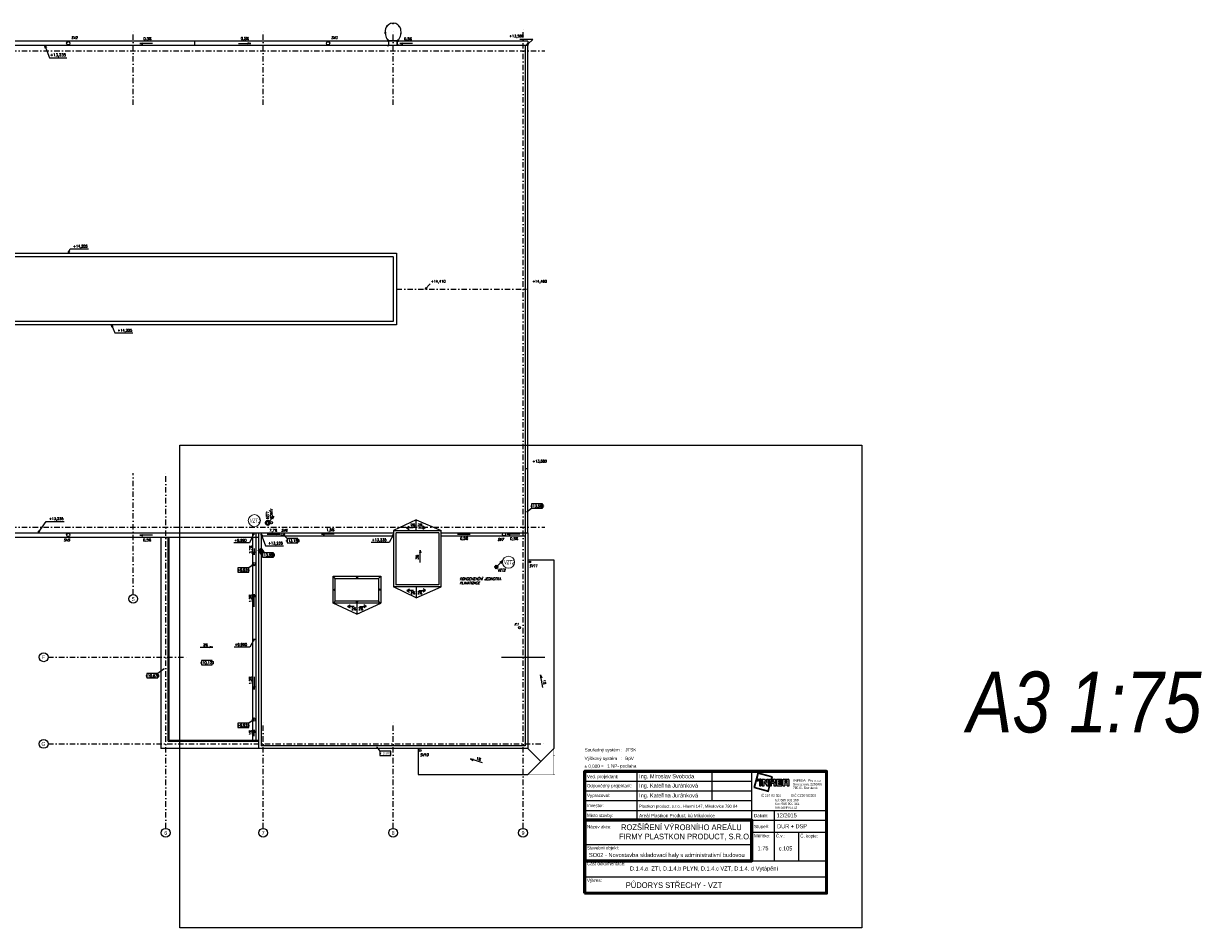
# Model space of a CAD drawing. Header units: millimetres. Extents: x 6435372 to 7248404, y 1559872 to 1886246.
# Tile 190 of 208: x 7194769 to 7248404, y 1587487 to 1629248. Entities that reach past the tile are written whole.
import ezdxf
from ezdxf.enums import TextEntityAlignment as Align

# ---------------------------------------------------------------- set-up
doc = ezdxf.new("R2010")
doc.units = ezdxf.units.MM
for name, pattern in [('DASHDOT', [1, 0.5, -0.25, 0, -0.25]), ('DASHED', [0.75, 0.5, -0.25]), ('DOT', [6.35, 0, -6.35])]:
    doc.linetypes.add(name, pattern=pattern)
for name, color, linetype in [('IN_RAZITKO', 7, 'Continuous'), ('matrice DPS', 122, 'Continuous'), ('VZT_POPIS', 7, 'Continuous')]:
    doc.layers.add(name, color=color, linetype=linetype)
doc.layers.add('plyn_popis', color=7, linetype='Continuous', lineweight=18)
doc.layers.add('VZT', color=130, linetype='Continuous', lineweight=40)
doc.styles.add('ari-rom-uni', font='arial.ttf')
doc.styles.add('ARIAL', font='arial.ttf')
doc.styles.add('INDRA', font='ariali.ttf')
doc.styles.add('ISO', font='isocp.shx')
doc.styles.add('KURZIVA', font='italic__.ttf')
doc.styles.get("Standard").update_dxf_attribs({"font": 'romans.shx'})
doc.dimstyles.new('CADKON', dxfattribs={"dimscale": 100, "dimtxt": 2.2, "dimasz": 2.5, "dimexe": 1.8, "dimexo": 5, "dimgap": 0.6, "dimtad": 1, "dimrnd": 1, "dimtxsty": 'Standard', "dimblk1": 'OBLIQUE', "dimblk2": 'OBLIQUE', "dimsah": 1, "dimcen": 2.5, "dimadec": 1, "dimazin": 2, "dimtfac": 1, "dimtdec": 4, "dimtix": 1, "dimtmove": 2, "dimatfit": 3, "dimldrblk": 'OPEN30', "dimfxl": 5, "dimfxlon": 1, "dimtolj": 1, "dimarcsym": 0})
doc.dimstyles.new('CADKON$7', dxfattribs={"dimscale": 100, "dimtxt": 2.5, "dimasz": 2.5, "dimexe": 1.8, "dimexo": 5, "dimgap": 0.6, "dimtad": 1, "dimrnd": 1, "dimtxsty": 'Standard', "dimblk1": 'OBLIQUE', "dimblk2": 'OBLIQUE', "dimsah": 1, "dimcen": 2.5, "dimadec": 1, "dimazin": 2, "dimtfac": 1, "dimtdec": 4, "dimtix": 1, "dimtmove": 0, "dimatfit": 3, "dimldrblk": 'DOTSMALL', "dimfxl": 5, "dimfxlon": 1, "dimtfill": 1, "dimtolj": 1, "dimarcsym": 0})

# ---------------------------------------------------------------- blocks, each defined once
blk = doc.blocks.new('INREA RAZÍTKO')
at = {"layer": 'IN_RAZITKO'}
blk.add_hatch(color=256, dxfattribs=at).paths.add_polyline_path([(-3.869, 7.655), (-3.904, 7.527), (-3.878, 7.527), (-3.839, 7.673), (-4.74, 7.912), (-4.978, 7.018), (-4.08, 6.768), (-3.993, 7.115), (-4.019, 7.115), (-4.098, 6.799), (-4.947, 7.035), (-4.722, 7.882)])
h = blk.add_hatch(color=256, dxfattribs=at)
h.paths.add_polyline_path([(-4.687, 7.527), (-4.792, 7.527), (-4.792, 7.423), (-4.687, 7.423)])
h.paths.add_polyline_path([(-4.527, 7.526), (-4.642, 7.526), (-4.642, 7.115), (-4.527, 7.115)])
h.paths.add_polyline_path([(-4.317, 7.527), (-4.468, 7.527), (-4.468, 7.115), (-4.349, 7.115), (-4.349, 7.381), (-4.189, 7.115), (-4.07, 7.115), (-4.07, 7.527), (-4.189, 7.527), (-4.189, 7.315)])
h.paths.add_polyline_path([(-3.913, 7.527), (-4.023, 7.527), (-4.023, 7.115)])
h.paths.add_polyline_path([(-3.708, 7.527), (-3.877, 7.527), (-3.987, 7.115), (-3.894, 7.115), (-3.894, 7.277), (-3.757, 7.277), (-3.757, 7.115), (-3.638, 7.115), (-3.638, 7.257, 0.414214), (-3.708, 7.327, 0.414214), (-3.638, 7.397), (-3.638, 7.457, 0.414214)])
h.paths.add_polyline_path([(-3.757, 7.419), (-3.757, 7.362), (-3.894, 7.362), (-3.894, 7.419)], flags=16)
h.paths.add_polyline_path([(-3.253, 7.527), (-3.588, 7.527), (-3.588, 7.115), (-3.253, 7.115), (-3.253, 7.225), (-3.465, 7.225), (-3.465, 7.287), (-3.253, 7.287), (-3.253, 7.366), (-3.465, 7.366), (-3.465, 7.421), (-3.253, 7.421)])
h.paths.add_polyline_path([(-2.877, 7.527), (-3.131, 7.527, 0.414214), (-3.201, 7.457), (-3.201, 7.115), (-3.081, 7.115), (-3.081, 7.293), (-2.931, 7.293), (-2.931, 7.115), (-2.807, 7.115), (-2.807, 7.457, 0.414214)])
h.paths.add_polyline_path([(-2.931, 7.421), (-2.931, 7.362), (-3.081, 7.362), (-3.081, 7.421)], flags=16)
at = {"layer": 'IN_RAZITKO', "color": 7}
for p, q in [((-12.195, 8.005), (-12.195, 5.005)), ((-7.564, 8.005), (-7.564, 6.205)), ((-5.108, 2.651), (-5.108, 8.005)), ((-15.395, 7.405), (-5.108, 7.405)), ((-15.395, 6.805), (-5.108, 6.805)), ((-15.395, 6.205), (-5.108, 6.205)), ((-15.395, 5.605), (-5.108, 5.605)), ((-5.108, 5.605), (-0.505, 5.605)), ((-3.727, 5.605), (-3.727, 2.505)), ((-5.108, 5.005), (-0.505, 5.005)), ((-5.108, 4.255), (-0.505, 4.255)), ((-2.225, 4.258), (-2.225, 2.505)), ((-15.395, 3.505), (-5.108, 3.505))]:
    blk.add_line(p, q, dxfattribs=at)
at = {"layer": 'IN_RAZITKO'}
for p, q in [((-4.468, 7.527), (-4.317, 7.527)), ((-4.468, 7.527), (-4.468, 7.115)), ((-4.349, 7.115), (-4.349, 7.381)), ((-4.349, 7.381), (-4.189, 7.115)), ((-4.317, 7.527), (-4.189, 7.315)), ((-4.189, 7.315), (-4.189, 7.527)), ((-4.189, 7.527), (-4.07, 7.527)), ((-4.07, 7.115), (-4.07, 7.527)), ((-4.023, 7.115), (-4.023, 7.527)), ((-3.913, 7.527), (-4.023, 7.115)), ((-4.023, 7.527), (-3.913, 7.527)), ((-3.877, 7.527), (-3.987, 7.115)), ((-3.878, 7.527), (-3.904, 7.527)), ((-3.894, 7.362), (-3.894, 7.419)), ((-3.757, 7.419), (-3.894, 7.419)), ((-3.757, 7.362), (-3.894, 7.362)), ((-3.894, 7.115), (-3.894, 7.277)), ((-3.894, 7.277), (-3.757, 7.277)), ((-3.877, 7.527), (-3.708, 7.527)), ((-3.757, 7.362), (-3.757, 7.419)), ((-3.757, 7.277), (-3.757, 7.115)), ((-3.638, 7.397), (-3.638, 7.457)), ((-3.638, 7.257), (-3.638, 7.115)), ((-3.588, 7.527), (-3.588, 7.115)), ((-3.588, 7.527), (-3.253, 7.527)), ((-3.253, 7.421), (-3.465, 7.421)), ((-3.465, 7.421), (-3.465, 7.366)), ((-3.253, 7.366), (-3.465, 7.366)), ((-3.253, 7.287), (-3.465, 7.287)), ((-3.465, 7.287), (-3.465, 7.225)), ((-3.465, 7.225), (-3.253, 7.225)), ((-3.253, 7.527), (-3.253, 7.421)), ((-3.253, 7.421), (-3.253, 7.527)), ((-3.253, 7.366), (-3.253, 7.287)), ((-3.253, 7.225), (-3.253, 7.115)), ((-3.201, 7.115), (-3.201, 7.457)), ((-3.131, 7.527), (-2.877, 7.527)), ((-2.931, 7.421), (-3.081, 7.421)), ((-3.081, 7.421), (-3.081, 7.362)), ((-3.081, 7.362), (-2.931, 7.362)), ((-2.931, 7.293), (-3.081, 7.293)), ((-3.081, 7.293), (-3.081, 7.115)), ((-2.931, 7.362), (-2.931, 7.421)), ((-2.931, 7.115), (-2.931, 7.293)), ((-2.807, 7.115), (-2.807, 7.457)), ((-4.468, 7.115), (-4.349, 7.115)), ((-4.189, 7.115), (-4.07, 7.115)), ((-3.993, 7.115), (-4.019, 7.115)), ((-3.987, 7.115), (-3.894, 7.115)), ((-3.757, 7.115), (-3.638, 7.115)), ((-3.588, 7.115), (-3.253, 7.115)), ((-3.201, 7.115), (-3.081, 7.115)), ((-2.931, 7.115), (-2.807, 7.115)), ((-5.108, 2.505), (-0.505, 2.505))]:
    blk.add_line(p, q, dxfattribs=at)
at = {"layer": 'IN_RAZITKO', "lineweight": 50}
for points in [[(-15.4, 0.5), (-0.5, 0.5), (-0.5, 8.01), (-15.4, 8.01)], [(-15.395, 0.505), (-0.505, 0.505), (-0.505, 8.005), (-15.395, 8.005)]]:
    blk.add_lwpolyline(points, close=True, dxfattribs=at)
at = {"layer": 'IN_RAZITKO'}
for points in [[(-3.878, 7.527), (-3.839, 7.673), (-4.74, 7.912), (-4.978, 7.018), (-4.08, 6.768), (-3.993, 7.115)], [(-3.904, 7.527), (-3.869, 7.655), (-4.722, 7.882), (-4.947, 7.035), (-4.098, 6.799), (-4.019, 7.115)]]:
    blk.add_lwpolyline(points, dxfattribs=at)
for points in [[(-4.792, 7.423), (-4.687, 7.423), (-4.687, 7.527), (-4.792, 7.527)], [(-4.642, 7.115), (-4.527, 7.115), (-4.527, 7.526), (-4.642, 7.526)]]:
    blk.add_lwpolyline(points, close=True, dxfattribs=at)
at = {"layer": 'IN_RAZITKO', "lineweight": 60}
blk.add_lwpolyline([(-15.395, 2.505), (-5.108, 2.505), (-5.108, 5.005), (-15.395, 5.005)], close=True, dxfattribs=at)
at = {"layer": 'IN_RAZITKO', "const_width": 0.075}
blk.add_lwpolyline([(-15.395, 0.505), (-0.505, 0.505), (-0.505, 1.505), (-15.395, 1.505)], close=True, dxfattribs=at)
at = {"layer": 'IN_RAZITKO'}
for centre, start, end in [((-3.708, 7.457), 0, 90), ((-3.708, 7.397), 270, 360), ((-3.708, 7.257), 360, 90), ((-3.131, 7.457), 90, 180), ((-2.877, 7.457), 0, 90)]:
    blk.add_arc(centre, 0.07, start, end, dxfattribs=at)
at = {"layer": 'IN_RAZITKO', "style": 'ARIAL'}
for s, p in [('Souřadný systém :', (-15.4, 9.432)), ('Výškový systém   :', (-15.4, 8.901)), ('± 0,000 =', (-15.4, 8.423))]:
    blk.add_text(s, height=0.2, dxfattribs=at).set_placement(p, align=Align.TOP_LEFT)
at = {"layer": 'IN_RAZITKO', "color": 3, "style": 'ARIAL'}
for s, p in [('JTSK', (-12.9, 9.432)), ('BpV', (-12.9, 8.901))]:
    blk.add_text(s, height=0.2, dxfattribs=at).set_placement(p, align=Align.TOP_LEFT)
at = {"layer": 'IN_RAZITKO', "color": 7, "style": 'ari-rom-uni', "width": 0.9}
for s, p in [('Ved. projektant:', (-15.255, 7.584)), ('Odpovědný projektant:', (-15.255, 7.022)), ('Vypracoval:', (-15.255, 6.422)), ('Investor:', (-15.255, 5.801)), ('Místo stavby:', (-15.255, 5.193)), ('Datum:', (-4.968, 5.182)), ('Název akce:', (-15.255, 4.497)), ('Stupeň:', (-4.968, 4.509)), ('Měřítko:', (-4.968, 3.94)), ('Č.v.:', (-3.627, 3.94)), ('Č. kopie:', (-2.125, 3.927)), ('Stavební objekt:', (-15.255, 3.197)), ('Část dokumentace:', (-15.255, 2.225)), ('Výkres:', (-15.255, 1.196))]:
    blk.add_text(s, height=0.2, dxfattribs=at).set_placement(p)
at = {"layer": 'IN_RAZITKO', "style": 'ari-rom-uni'}
for s, p in [('Smetanova 2263/66', (-2.575, 7.103)), ('                 Pro s.r.o.', (-2.575, 7.329)), ('IČ 267 83 355           DIČ CZ26783355', (-4.556, 6.404)), ('785 01 Šternberk', (-2.575, 6.877)), ('tel: 585 001 160', (-3.657, 6.122)), ('fax: 585 001 161', (-3.657, 5.896)), ('inrea@inrea.cz', (-3.657, 5.67))]:
    blk.add_text(s, height=0.1425, dxfattribs=at).set_placement(p, align=Align.BOTTOM_LEFT)
at = {"layer": 'IN_RAZITKO', "style": 'ari-rom-uni', "width": 1.3}
blk.add_text('INREA', height=0.1425, dxfattribs=at).set_placement((-2.575, 7.331), align=Align.BOTTOM_LEFT)
at = {"layer": 'IN_RAZITKO', "color": 3, "style": 'ARIAL'}
blk.add_attdef('NULA', (-14.012, 8.227), '', height=0.2, dxfattribs=at)
at = {"layer": 'IN_RAZITKO', "style": 'ari-rom-uni', "width": 0.9, "flags": 12}
for tag, p, height in [('VEDOUCÍ-PROJEKTANT', (-12.053, 7.553), 0.25), ('ODPOVĚDNÝ-PROJEKTANT', (-12.053, 6.964), 0.25), ('VYPRACOVAL', (-12.053, 6.363), 0.25), ('INVESTOR', (-12.053, 5.774), 0.2), ('MÍSTO', (-12.053, 5.149), 0.25), ('DATUM', (-3.585, 5.185), 0.25), ('STUPEŇ', (-3.556, 4.468), 0.25)]:
    blk.add_attdef(tag, p, '', height=height, dxfattribs=at)
at = {"layer": 'IN_RAZITKO', "style": 'ari-rom-uni', "flags": 12}
for tag, height, width, p in [('NÁZEV-1', 0.35, 0.95, (-10.252, 4.438)), ('NÁZEV-2', 0.35, 0.95, (-10.252, 3.876)), ('MĚŘ', 0.25, 0.9, (-4.422, 3.031)), ('ČV', 0.25, 0.9, (-3.034, 3.031)), ('VÝKRES', 0.35, 0.95, (-10.299, 0.801))]:
    blk.add_attdef(tag, text='', height=height, dxfattribs=dict(at, width=width)).set_placement(p, align=Align.CENTER)
at = {"layer": 'IN_RAZITKO', "style": 'ari-rom-uni'}
for tag, p in [('OBJEKT', (-11.248, 2.85)), ('DOKUMENTACE', (-11.26, 1.842))]:
    blk.add_attdef(tag, p, '', height=0.25, dxfattribs=at)
blk = doc.blocks.new('_Oblique')
at = {"color": 0, "lineweight": -2}
blk.add_line((-0.5, -0.5), (0.5, 0.5), dxfattribs=at)
blk = doc.blocks.new('*U1044')
at = {"color": 0, "linetype": 'ByBlock', "lineweight": -2}
blk.add_lwpolyline([(-5, -2), (5, -2), (5, 2), (-5, 2), (-5, -2)], dxfattribs=at)
blk = doc.blocks.new('_Open30')
at = {"color": 0, "lineweight": -2}
for p, q in [((-1, 0.27), (0, 0)), ((0, 0), (-1, -0.27)), ((0, 0), (-1, 0))]:
    blk.add_line(p, q, dxfattribs=at)
blk = doc.blocks.new('*U1047')
at = {"color": 0, "linetype": 'ByBlock', "lineweight": -2}
blk.add_lwpolyline([(-5, -2), (5, -2), (5, 2), (-5, 2), (-5, -2)], dxfattribs=at)
blk = doc.blocks.new('*U1048')
at = {"color": 0, "linetype": 'ByBlock', "lineweight": -2}
blk.add_lwpolyline([(-5, -2), (5, -2), (5, 2), (-5, 2), (-5, -2)], dxfattribs=at)

msp = doc.modelspace()

# ---------------------------------------------------------------- linework, layer by layer
at = {"ltscale": 400}
msp.add_lwpolyline([(7201994.2, 1609762), (7233494.2, 1609762), (7233494.2, 1587487), (7201994.2, 1587487)], close=True, dxfattribs=at)
at = {"layer": 'matrice DPS', "linetype": 'DASHDOT', "ltscale": 500}
for p, q in [((7199847.8, 1625476), (7199847.8, 1628976)), ((7205847.8, 1625476), (7205847.8, 1628976)), ((7211847.8, 1625476), (7211847.8, 1628976)), ((7217847.8, 1592076.8), (7217847.8, 1628976)), ((7164698.2, 1627976), (7218847.8, 1627976)), ((7212007.8, 1616976), (7218067.8, 1616976)), ((7199847.8, 1602876), (7199847.8, 1608476)), ((7201347.8, 1592076.8), (7201347.8, 1608476)), ((7164698.2, 1605976), (7218847.8, 1605976)), ((7195917.6, 1599976), (7202347.8, 1599976)), ((7205847.8, 1592076.8), (7205847.8, 1596976)), ((7211847.8, 1592076.8), (7211847.8, 1596976)), ((7195917.6, 1595976), (7218847.8, 1595976))]:
    msp.add_line(p, q, dxfattribs=at)
at = {"layer": 'matrice DPS'}
for p, q in [((7218067.8, 1628426), (7175627.8, 1628426)), ((7202690.3, 1628226), (7202690.3, 1628426)), ((7218067.8, 1628426), (7218067.8, 1628226)), ((7218067.8, 1628226), (7175627.8, 1628226)), ((7200157.1, 1628316.4), (7200294.6, 1628346.9)), ((7200739.2, 1628316.4), (7200157.1, 1628316.4)), ((7200157.1, 1628316.4), (7200294.6, 1628285.9)), ((7204701.4, 1628316.7), (7205283.5, 1628316.7)), ((7205283.5, 1628316.7), (7205146, 1628347.2)), ((7205283.5, 1628316.7), (7205146, 1628286.1)), ((7212157.1, 1628316.4), (7212294.6, 1628346.9)), ((7212739.2, 1628316.4), (7212157.1, 1628316.4)), ((7212157.1, 1628316.4), (7212294.6, 1628285.9)), ((7217967.8, 1605726), (7217967.8, 1628226)), ((7218067.8, 1605726), (7218067.8, 1628226)), ((7218067.8, 1608670.5), (7217967.8, 1608670.5)), ((7212917.8, 1606326), (7211867.8, 1605826)), ((7212471.1, 1605948.1), (7212584.2, 1606021.1)), ((7212779, 1605948.1), (7212471.1, 1605948.1)), ((7212471.1, 1605948.1), (7212584.2, 1605875.2)), ((7212917.8, 1605826), (7212917.8, 1606326)), ((7212917.8, 1606326), (7214067.8, 1605826)), ((7213027.7, 1605948.1), (7213335.6, 1605948.1)), ((7213335.6, 1605948.1), (7213222.5, 1606021.1)), ((7213335.6, 1605948.1), (7213222.5, 1605875.2)), ((7175627.8, 1605726), (7201127.8, 1605726)), ((7175627.8, 1605526), (7205632.8, 1605526)), ((7200157.1, 1605616.4), (7200294.6, 1605646.9)), ((7200739.2, 1605616.4), (7200157.1, 1605616.4)), ((7200157.1, 1605616.4), (7200294.6, 1605585.9)), ((7201127.8, 1605726), (7205632.8, 1605726)), ((7201127.8, 1605526), (7201127.8, 1595770.5)), ((7201457.8, 1596100.5), (7201457.8, 1605526)), ((7201507.8, 1596150.5), (7201507.8, 1605526)), ((7205357.9, 1605726), (7205357.9, 1596100.5)), ((7205507.9, 1605726), (7205507.9, 1596100.5)), ((7205632.8, 1605726), (7205632.8, 1595770.5)), ((7205632.8, 1605726), (7211867.8, 1605726)), ((7205752.8, 1605726), (7205752.8, 1595890.5)), ((7205752.8, 1605576), (7211867.8, 1605576)), ((7206038.7, 1605651.3), (7206611.1, 1605651.3)), ((7206611.1, 1605651.3), (7206473.6, 1605681.9)), ((7206611.1, 1605651.3), (7206473.6, 1605620.8)), ((7208540.2, 1605651.3), (7208677.7, 1605681.9)), ((7209122.3, 1605651.3), (7208540.2, 1605651.3)), ((7208540.2, 1605651.3), (7208677.7, 1605620.8)), ((7211867.8, 1605826), (7211867.8, 1603226)), ((7211867.8, 1605826), (7214067.8, 1605826)), ((7214067.8, 1603226), (7214067.8, 1605826)), ((7214067.8, 1605726), (7218067.8, 1605726)), ((7214067.8, 1605576), (7217947.8, 1605576)), ((7214823.4, 1605651.3), (7215405.5, 1605651.3)), ((7215405.5, 1605651.3), (7215268, 1605681.9)), ((7215405.5, 1605651.3), (7215268, 1605620.8)), ((7217110.8, 1605657.1), (7217248.2, 1605687.6)), ((7217692.8, 1605657.1), (7217110.8, 1605657.1)), ((7217110.8, 1605657.1), (7217248.2, 1605626.6)), ((7217947.8, 1605726), (7217947.8, 1595890.5)), ((7218067.8, 1605726), (7218067.8, 1595770.5)), ((7205429.9, 1604711.9), (7205399.3, 1604849.4)), ((7205429.9, 1605002.9), (7205429.9, 1604711.9)), ((7205429.9, 1604711.9), (7205460.4, 1604849.4)), ((7213096.3, 1604927.7), (7213065.7, 1604790.2)), ((7213096.3, 1604345.6), (7213096.3, 1604927.7)), ((7213096.3, 1604927.7), (7213126.8, 1604790.2)), ((7218067.8, 1604476), (7219267.8, 1604476)), ((7219267.8, 1604476), (7219267.8, 1595770.5)), ((7209177.8, 1603616.1), (7209077.8, 1603716.1)), ((7210177.8, 1603685.9), (7210141.4, 1603629.4)), ((7210177.8, 1603632), (7210177.8, 1603685.9)), ((7210177.8, 1603685.9), (7210214.3, 1603629.4)), ((7211177.8, 1603616.1), (7211277.8, 1603716.1)), ((7214067.8, 1603226), (7211867.8, 1603226)), ((7212917.8, 1602726), (7211867.8, 1603226)), ((7212917.8, 1603226), (7212917.8, 1602726)), ((7212917.8, 1602726), (7214067.8, 1603226)), ((7205429.9, 1602887.9), (7205399.3, 1602750.4)), ((7205429.9, 1602305.8), (7205429.9, 1602887.9)), ((7205429.9, 1602887.9), (7205460.4, 1602750.4)), ((7209103.4, 1603091.1), (7209159.9, 1603127.5)), ((7209157.3, 1603091.1), (7209103.4, 1603091.1)), ((7209103.4, 1603091.1), (7209159.9, 1603054.6)), ((7211252.3, 1603091.1), (7211195.8, 1603127.5)), ((7211252.3, 1603091.1), (7211195.8, 1603054.6)), ((7211198.4, 1603091.1), (7211252.3, 1603091.1)), ((7212485.6, 1603055.3), (7212598.7, 1603128.2)), ((7212793.5, 1603055.3), (7212485.6, 1603055.3)), ((7212485.6, 1603055.3), (7212598.7, 1602982.3)), ((7213042.2, 1603055.3), (7213350.1, 1603055.3)), ((7213350.1, 1603055.3), (7213237, 1603128.2)), ((7213350.1, 1603055.3), (7213237, 1602982.3)), ((7209177.8, 1602566.1), (7209077.8, 1602466.1)), ((7210177.8, 1601966.1), (7209077.8, 1602466.1)), ((7209745.6, 1602325), (7209858.7, 1602398)), ((7210053.5, 1602325), (7209745.6, 1602325)), ((7209745.6, 1602325), (7209858.7, 1602252)), ((7210177.8, 1602496.2), (7210141.4, 1602552.8)), ((7210177.8, 1602496.2), (7210214.3, 1602552.8)), ((7210177.8, 1602550.1), (7210177.8, 1602496.2)), ((7210177.8, 1602466.1), (7210177.8, 1601966.1)), ((7210177.8, 1601966.1), (7211277.8, 1602466.1)), ((7210302.2, 1602325), (7210610.1, 1602325)), ((7210610.1, 1602325), (7210497, 1602398)), ((7210610.1, 1602325), (7210497, 1602252)), ((7211177.8, 1602566.1), (7211277.8, 1602466.1)), ((7203517.2, 1600440.5), (7203379.8, 1600471)), ((7205357.9, 1600813.3), (7205507.9, 1600813.3)), ((7202935.1, 1600440.5), (7203517.2, 1600440.5)), ((7203517.2, 1600440.5), (7203379.8, 1600409.9)), ((7216847.8, 1599976), (7218847.8, 1599976)), ((7205429.9, 1599067.7), (7205429.9, 1598485.7)), ((7218657.7, 1599160.1), (7218650.4, 1599019.5)), ((7218754.6, 1598586.2), (7218657.7, 1599160.1)), ((7218657.7, 1599160.1), (7218710.6, 1599029.7)), ((7205429.9, 1598485.7), (7205399.3, 1598623.1)), ((7205429.9, 1598485.7), (7205460.4, 1598623.1)), ((7205429.9, 1596623.7), (7205399.3, 1596486.2)), ((7205429.9, 1596332.6), (7205429.9, 1596623.7)), ((7205429.9, 1596623.7), (7205460.4, 1596486.2)), ((7218067.8, 1595770.5), (7201127.8, 1595770.5)), ((7201457.8, 1596100.5), (7205632.8, 1596100.5)), ((7201507.8, 1596150.5), (7205632.8, 1596150.5)), ((7217947.8, 1595890.5), (7205752.8, 1595890.5)), ((7212997.8, 1595770.5), (7212997.8, 1594570.5)), ((7218667.8, 1595170.5), (7218067.8, 1595770.5)), ((7218067.8, 1594570.5), (7219267.8, 1595770.5)), ((7215981.5, 1595102), (7215426.9, 1595278.7)), ((7215426.9, 1595278.7), (7215548.6, 1595207.9)), ((7215426.9, 1595278.7), (7215567.1, 1595266)), ((7212997.8, 1594570.5), (7218067.8, 1594570.5))]:
    msp.add_line(p, q, dxfattribs=at)
at = {"layer": 'matrice DPS', "linetype": 'DASHED'}
for p, q in [((7211967.8, 1605726), (7211967.8, 1603326)), ((7213967.8, 1605726), (7211967.8, 1605726)), ((7213967.8, 1603326), (7213967.8, 1605726)), ((7213967.8, 1603326), (7211967.8, 1603326))]:
    msp.add_line(p, q, dxfattribs=at)
at = {"layer": 'matrice DPS', "linetype": 'DOT'}
for p in [(7219267.8, 1595770.5), (7218067.8, 1594570.5)]:
    msp.add_line(p, (7219267.8, 1594570.5), dxfattribs=at)
at = {"layer": 'matrice DPS'}
for points in [[(7211594.4, 1629114.9), (7211563.1, 1629077.6), (7211547.8, 1629090.4), (7211579.1, 1629127.8)], [(7211873.5, 1629227.7), (7211824.8, 1629227.7), (7211824.8, 1629247.7), (7211873.5, 1629247.7)], [(7212103.9, 1629114.9), (7212135.2, 1629077.6), (7212150.5, 1629090.4), (7212119.2, 1629127.8)], [(7211500.9, 1628829.7), (7211503.6, 1628781.1), (7211483.7, 1628779.9), (7211480.9, 1628828.6)], [(7211650.1, 1628421.5), (7211650.1, 1628471.5), (7211600.1, 1628471.5), (7211600.1, 1628421.5)], [(7212045.6, 1628423.2), (7211650.1, 1628423.2), (7211650.1, 1628455.2), (7212045.6, 1628455.2)], [(7212095.6, 1628421.5), (7212095.6, 1628471.5), (7212045.6, 1628471.5), (7212045.6, 1628421.5)], [(7212197.4, 1628829.7), (7212194.7, 1628781.1), (7212214.6, 1628779.9), (7212217.4, 1628828.6)], [(7181687.8, 1618636), (7212007.8, 1618636), (7212007.8, 1615316), (7181687.8, 1615316)], [(7209077.8, 1603716.1), (7211277.8, 1603716.1), (7211277.8, 1602466.1), (7209077.8, 1602466.1)], [(7209177.8, 1603616.1), (7211177.8, 1603616.1), (7211177.8, 1602566.1), (7209177.8, 1602566.1)]]:
    msp.add_lwpolyline(points, close=True, dxfattribs=at)
for points in [[(7211577.5, 1628226), (7211656.1, 1628226), (7211656.1, 1628467)], [(7211577.5, 1628232), (7211650.1, 1628232), (7211650.1, 1628467)], [(7211600.1, 1628471.5), (7211650.1, 1628421.5)], [(7211600.1, 1628421.5), (7211650.1, 1628471.5)], [(7212095.6, 1628439.2), (7211600.1, 1628439.2)], [(7211656.1, 1628467), (7211650.1, 1628467)], [(7212118.2, 1628226), (7212039.6, 1628226), (7212039.6, 1628467)], [(7212039.6, 1628467), (7212045.6, 1628467)], [(7212045.6, 1628471.5), (7212095.6, 1628421.5)], [(7212045.6, 1628421.5), (7212095.6, 1628471.5)], [(7212118.2, 1628232), (7212045.6, 1628232), (7212045.6, 1628467)], [(7218086.7, 1628295.1), (7218301.6, 1628500), (7217694.3, 1628500)], [(7211577.5, 1628232), (7211577.5, 1628226)], [(7211611.7, 1628250.9), (7211611.7, 1628201.8)], [(7212084, 1628250.9), (7212084, 1628201.8)], [(7212118.2, 1628226), (7212118.2, 1628232)]]:
    msp.add_lwpolyline(points, dxfattribs=at)
at = {"layer": 'matrice DPS', "linetype": 'DASHED'}
msp.add_lwpolyline([(7181847.8, 1618476), (7211847.8, 1618476), (7211847.8, 1615476), (7181847.8, 1615476)], close=True, dxfattribs=at)
at = {"layer": 'matrice DPS'}
for centre, radius in [((7196847.2, 1628326), 75), ((7208847.2, 1628326), 75), ((7211625.1, 1628446.5), 25), ((7212070.6, 1628446.5), 25), ((7206061.4, 1606184.5), 90), ((7206225.4, 1606186.9), 55), ((7196847.2, 1605626), 75), ((7206752.8, 1605651), 75), ((7216967.8, 1605651), 75), ((7205432.8, 1604276), 75), ((7218167.8, 1604376), 40), ((7216611.5, 1604139.2), 50), ((7199847.8, 1602672.1), 203.9), ((7217686.5, 1601343.9), 50), ((7195713.7, 1599976), 203.9), ((7205432.8, 1597100.5), 75), ((7195713.7, 1595976), 203.9), ((7213097.8, 1595670.5), 40), ((7201347.8, 1591872.9), 203.9), ((7205847.8, 1591872.9), 203.9), ((7211847.8, 1591872.9), 203.9), ((7217847.8, 1591872.9), 203.9)]:
    msp.add_circle(centre, radius, dxfattribs=at)
for centre, radius, start, end in [((7212100.2, 1628835.8), 618.7, 166.27366, 216.06947), ((7211849.1, 1628884.1), 363.6, 15.71003, 164.28997), ((7211598.1, 1628835.8), 618.7, 323.93053, 13.72634)]:
    msp.add_arc(centre, radius, start, end, dxfattribs=at)
at = {"layer": 'VZT', "lineweight": 18, "ltscale": 400}
for centre in [(7205440.6, 1606282.9), (7217176.3, 1604363)]:
    msp.add_circle(centre, 277.9, dxfattribs=at)
at = {"layer": 'VZT', "ltscale": 400}
for centre, radius in [((7206061.4, 1606184.5), 90), ((7216611.5, 1604139.2), 50)]:
    msp.add_circle(centre, radius, dxfattribs=at)
at = {"layer": 'VZT_POPIS', "ltscale": 400}
for p, q in [((7206061.4, 1606184.5), (7206347.4, 1606470.5)), ((7206347.4, 1606470.5), (7206221.1, 1606394.5)), ((7206347.4, 1606470.5), (7206271.3, 1606344.3)), ((7216611.5, 1604139.2), (7216897.5, 1604425.2)), ((7216897.5, 1604425.2), (7216771.3, 1604349.1)), ((7216897.5, 1604425.2), (7216821.5, 1604298.9))]:
    msp.add_line(p, q, dxfattribs=at)

# ---------------------------------------------------------------- block references
ref = msp.add_blockref('INREA RAZÍTKO', (7232242.3, 1588704.4), dxfattribs=dict(xscale=750, yscale=750, zscale=750))
ref.add_attrib('VEDOUCÍ-PROJEKTANT', 'Ing. Miroslav Svoboda', (7223206.4, 1594388.3), dxfattribs={"layer": 'IN_RAZITKO', "height": 187.5, "style": 'ari-rom-uni', "width": 0.9})
ref.add_attrib('ODPOVĚDNÝ-PROJEKTANT', 'Ing. Kateřina Juránková', (7223206.4, 1593959.5), dxfattribs={"layer": 'IN_RAZITKO', "height": 187.5, "style": 'ari-rom-uni', "width": 0.9})
ref.add_attrib('VYPRACOVAL', 'Ing. Kateřina Juránková', (7223206.4, 1593504.2), dxfattribs={"layer": 'IN_RAZITKO', "height": 187.5, "style": 'ari-rom-uni', "width": 0.9})
ref.add_attrib('INVESTOR', 'Plastkon product, s.r.o., Hlavní 147, Mikulovice 790 84', (7223206.4, 1593030.6), dxfattribs={"layer": 'IN_RAZITKO', "height": 135, "style": 'ari-rom-uni', "width": 0.8})
ref.add_attrib('MÍSTO', 'Areál Plastkon Product, kú Mikulovice', (7223206.4, 1592590.6), dxfattribs={"layer": 'IN_RAZITKO', "height": 150, "style": 'ari-rom-uni'})
ref.add_attrib('NÁZEV-1', 'ROZŠÍŘENÍ VÝROBNÍHO AREÁLU ', dxfattribs={"layer": 'IN_RAZITKO', "height": 262.5, "style": 'ari-rom-uni', "width": 0.95}).set_placement((7225207.1, 1591995), align=Align.CENTER)
ref.add_attrib('NÁZEV-2', 'FIRMY PLASTKON PRODUCT, S.R.O.', dxfattribs={"layer": 'IN_RAZITKO', "height": 262.5, "style": 'ari-rom-uni', "width": 0.95}).set_placement((7225332.3, 1591568.5), align=Align.CENTER)
ref.add_attrib('VÝKRES', '                                   PŮDORYS STŘECHY - VZT', dxfattribs={"layer": 'IN_RAZITKO', "height": 262.5, "style": 'ari-rom-uni', "width": 0.95}).set_placement((7223123.7, 1589324.2), align=Align.CENTER)
ref.add_attrib('DATUM', '12/2015', (7229557.4, 1592585.3), dxfattribs={"layer": 'IN_RAZITKO', "height": 187.5, "style": 'ari-rom-uni', "width": 0.9})
ref.add_attrib('DOKUMENTACE', 'D.1.4.a  ZTI, D.1.4.b PLYN, D.1.4.c VZT, D.1.4. d Vytápění', (7222784.3, 1590130), dxfattribs={"layer": 'IN_RAZITKO', "height": 187.5, "style": 'ari-rom-uni'})
ref.add_attrib('MĚŘ', '1:75', dxfattribs={"layer": 'IN_RAZITKO', "height": 187.5, "style": 'ari-rom-uni', "width": 0.9}).set_placement((7228929.5, 1591064), align=Align.CENTER)
ref.add_attrib('ČV', 'c.105', dxfattribs={"layer": 'IN_RAZITKO', "height": 187.5, "style": 'ari-rom-uni', "width": 0.9}).set_placement((7229970.7, 1591055.1), align=Align.CENTER)
ref.add_attrib('STUPEŇ', 'DUR + DSP', (7229579.2, 1592079.5), dxfattribs={"layer": 'IN_RAZITKO', "height": 187.5, "style": 'ari-rom-uni', "width": 0.9})
ref.add_attrib('OBJEKT', 'SO02 - Novostavba skladovací haly s administrativní budovou', (7220890.1, 1590753.5), dxfattribs={"layer": 'IN_RAZITKO', "height": 187.5, "style": 'ari-rom-uni'})
ref.add_attrib('NULA', '1 NP- podlaha', (7221737, 1594881.9), dxfattribs={"layer": 'IN_RAZITKO', "color": 3, "height": 150, "style": 'ARIAL'})
at = {"layer": 'matrice DPS', "xscale": 100, "yscale": 100, "zscale": 100, "rotation": 223.6359817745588}
msp.add_blockref('_Open30', (7218014.3, 1628226), dxfattribs=at)
at = {"layer": 'matrice DPS'}
ref = msp.add_blockref('*U1048', (7218496, 1606960.2), dxfattribs=dict(at, xscale=50, yscale=50, zscale=50))
ref.add_attrib('Výška', '+13,580', dxfattribs={"layer": '0', "color": 0, "linetype": 'ByBlock', "lineweight": -2, "height": 110}).set_placement((7218496, 1606960.2), align=Align.MIDDLE_CENTER)
ref = msp.add_blockref('*U1048', (7207203.1, 1605352.6), dxfattribs=dict(at, xscale=50, yscale=50, zscale=50))
ref.add_attrib('Výška', '+13,158', dxfattribs={"layer": '0', "color": 0, "linetype": 'ByBlock', "lineweight": -2, "height": 110}).set_placement((7207203.1, 1605352.6), align=Align.MIDDLE_CENTER)
ref = msp.add_blockref('*U1047', (7206072.1, 1604696.5), dxfattribs=dict(at, xscale=50, yscale=50, zscale=50))
ref.add_attrib('Výška', '+13,580', dxfattribs={"layer": '0', "color": 0, "linetype": 'ByBlock', "lineweight": -2, "height": 110}).set_placement((7206072.1, 1604696.5), align=Align.MIDDLE_CENTER)
ref = msp.add_blockref('*U1048', (7204935.6, 1604006.4), dxfattribs=dict(at, xscale=50, yscale=50, zscale=50))
ref.add_attrib('Výška', '+9,935', dxfattribs={"layer": '0', "color": 0, "linetype": 'ByBlock', "lineweight": -2, "height": 110}).set_placement((7204935.6, 1604006.4), align=Align.MIDDLE_CENTER)
ref = msp.add_blockref('*U1048', (7203249.8, 1599727.2), dxfattribs=dict(at, xscale=50, yscale=50, zscale=50))
ref.add_attrib('Výška', '+10,170', dxfattribs={"layer": '0', "color": 0, "linetype": 'ByBlock', "lineweight": -2, "height": 110}).set_placement((7203249.8, 1599727.2), align=Align.MIDDLE_CENTER)
ref = msp.add_blockref('*U1048', (7200727.2, 1599119), dxfattribs=dict(at, xscale=50, yscale=50, zscale=50))
ref.add_attrib('Výška', '+10,670', dxfattribs={"layer": '0', "color": 0, "linetype": 'ByBlock', "lineweight": -2, "height": 110}).set_placement((7200727.2, 1599119), align=Align.MIDDLE_CENTER)
ref = msp.add_blockref('*U1048', (7204935.6, 1596830.9), dxfattribs=dict(at, xscale=50, yscale=50, zscale=50))
ref.add_attrib('Výška', '+9,935', dxfattribs={"layer": '0', "color": 0, "linetype": 'ByBlock', "lineweight": -2, "height": 110}).set_placement((7204935.6, 1596830.9), align=Align.MIDDLE_CENTER)
ref = msp.add_blockref('*U1044', (7211485.4, 1595546.8), dxfattribs=dict(at, xscale=50, yscale=50, zscale=50))
ref.add_attrib('Výška', '+13,580', dxfattribs={"layer": '0', "color": 0, "linetype": 'ByBlock', "lineweight": -2, "height": 100, "style": 'ISO'}).set_placement((7211485.4, 1595546.8), align=Align.MIDDLE_CENTER)

# ---------------------------------------------------------------- texts
at = {"layer": 'matrice DPS', "style": 'KURZIVA'}
for s, p in [('SV2', (7196987, 1628524.4)), ('SV3', (7208987, 1628524.4)), ('SV6', (7206681.1, 1605777.1)), ('SV5', (7196638.7, 1605328.2)), ('SV7', (7216669.1, 1605353.4)), ('SV11', (7218135, 1604140.2)), ('VZT2', (7216670.8, 1603938)), ('K1', (7217443.1, 1601434.7)), ('SV10', (7213092.4, 1595413))]:
    msp.add_text(s, height=115, dxfattribs=at).set_placement(p)
at = {"layer": 'matrice DPS'}
for s, p in [('0,5%', (7200324.3, 1628479.9)), ('0,5%', (7204817.3, 1628482.8)), ('0,5%', (7212353.2, 1628469.9)), ('7,7%', (7206134, 1605781.1)), ('1,5%', (7208768.9, 1605800.2)), ('2%', (7212649.3, 1606024.7)), ('2%', (7212982.4, 1606026.8)), ('0,5%', (7200306.9, 1605334)), ('0,5%', (7214945, 1605403.9)), ('0,5%', (7217255.7, 1605392.3)), ('2%', (7212651.7, 1602889.7)), ('2%', (7212969.2, 1602889.7)), ('2%', (7209924.8, 1602152.4)), ('2%', (7210243.5, 1602150.6)), ('2%', (7203070.9, 1600485.6))]:
    msp.add_text(s, height=115, dxfattribs=at).set_placement(p)
at = {"layer": 'matrice DPS', "linetype": 'Continuous'}
msp.add_text('+13,580', height=115, dxfattribs=at).set_placement((7217210.7, 1628599.5))
at = {"layer": 'matrice DPS', "style": 'KURZIVA'}
for s, p in [('VZT1', (7206105.5, 1606345.1)), ('KOMÍN', (7206285.2, 1606345.1))]:
    msp.add_text(s, height=115, rotation=90, dxfattribs=at).set_placement(p)
at = {"layer": 'matrice DPS'}
for s, rotation, p in [('3,7%', 90, (7205330.8, 1604763.4)), ('3%', 90, (7213019.5, 1604481.2)), ('1,5%', 90, (7205316.8, 1602506.2)), ('1,5%', 90, (7205315.8, 1598719.7)), ('1%', 279.58676, (7218757.6, 1598929.9)), ('1%', 90, (7205309.6, 1596386.4)), ('1%', 342.32449, (7215677.4, 1595262.1))]:
    msp.add_text(s, height=115, rotation=rotation, dxfattribs=at).set_placement(p)
at = {"layer": 'matrice DPS', "style": 'ARIAL', "width": 0.8}
for s, p in [('5', (7199847.8, 1602663.7)), ('F', (7195702.1, 1599976)), ('G', (7195702.1, 1595976)), ('6', (7201347.8, 1591864.5)), ('7', (7205847.8, 1591864.5)), ('8', (7211847.8, 1591864.5)), ('9', (7217847.8, 1591864.5))]:
    msp.add_text(s, height=175, dxfattribs=at).set_placement(p, align=Align.MIDDLE)
at = {"layer": 'matrice DPS'}
for s, insert, char_height, attachment_point in [('\\A1;+13,235', (7196013, 1627686.4), 125, 7), ('+14,205', (7197072.1, 1618859.2), 115, 7), ('+14,410', (7213595.8, 1617239.2), 115, 7), ('+14,460', (7218276.9, 1617239.2), 115, 7), ('+14,205', (7199126.4, 1614977.8), 115, 7), ('+13,580', (7218280.4, 1608933.7), 115, 7), ('+13,235\\P', (7195958.8, 1606280.8), 115, 7), ('+9,990', (7205086.8, 1605282.3), 115, 9), ('+13,235', (7206083, 1605150.7), 115, 7), ('+13,235', (7211540.2, 1605305.1), 115, 9), ('+9,990', (7205105.3, 1600471), 115, 9)]:
    msp.add_mtext(s, dxfattribs=dict(at, insert=insert, char_height=char_height, attachment_point=attachment_point))
at = {"layer": 'matrice DPS', "insert": (7214917.9, 1603655.9), "char_height": 115, "width": 2725.369, "attachment_point": 1}
msp.add_mtext('\\fItalic|b0|i0|c238|p0;KONDENZAČNÍ JEDNOTKA\\PKLIMATIZACE', dxfattribs=at)
at = {"layer": 'plyn_popis', "linetype": 'Continuous', "style": 'INDRA', "width": 0.8}
msp.add_text('A3 1:75', height=2812.5, dxfattribs=at).set_placement((7238344.6, 1596503.9))
at = {"layer": 'VZT', "lineweight": 18, "ltscale": 400, "style": 'INDRA', "width": 0.6}
for s, p in [('VZT1', (7205234.6, 1606193.1)), ('VZT2', (7216970.3, 1604273.1))]:
    msp.add_text(s, height=187.5, dxfattribs=at).set_placement(p)

# ---------------------------------------------------------------- leaders
at = {"layer": 'matrice DPS', "annotation_type": 0, "has_hookline": 1}
for points, override, hookline_direction, text_width in [([(7195766.6, 1628226), (7195984, 1627656.4), (7195983, 1627656.4)], {"dimscale": 50, "dimldrblk": 'Open30'}, 0, 767.9), ([(7196847.8, 1618636), (7196942.1, 1618829.2), (7197042.1, 1618829.2)], {"dimscale": 50, "dimtxt": 2.3, "dimasz": 2, "dimldrblk": 'Open30'}, 0, 706.4), ([(7198839.6, 1615316), (7198996.4, 1614947.8), (7199096.4, 1614947.8)], {"dimscale": 50, "dimtxt": 2.3, "dimasz": 2, "dimldrblk": 'Open30'}, 0, 706.4), ([(7195459.3, 1605726), (7195828.8, 1606250.8), (7195928.8, 1606250.8)], {"dimscale": 50, "dimtxt": 2.3, "dimasz": 2, "dimldrblk": 'Open30'}, 0, 706.4), ([(7205432.9, 1605726), (7205216.8, 1605252.3), (7205116.8, 1605252.3)], {"dimscale": 50, "dimtxt": 2.3, "dimasz": 2, "dimldrblk": 'Open30'}, 1, 596.9), ([(7205752.8, 1605657.3), (7205953, 1605120.7), (7206053, 1605120.7)], {"dimscale": 50, "dimtxt": 2.3, "dimasz": 2, "dimldrblk": 'Open30'}, 0, 706.4), ([(7211867.8, 1605647.4), (7211670.2, 1605275.1), (7211570.2, 1605275.1)], {"dimscale": 50, "dimtxt": 2.3, "dimasz": 2, "dimldrblk": 'Open30'}, 1, 706.4), ([(7205432.9, 1600813.3), (7205235.3, 1600441), (7205135.3, 1600441)], {"dimscale": 50, "dimtxt": 2.3, "dimasz": 2, "dimldrblk": 'Open30'}, 1, 596.9)]:
    msp.add_leader(points, dimstyle='CADKON$7', override=override, dxfattribs=dict(at, hookline_direction=hookline_direction, text_width=text_width))
at = {"layer": 'matrice DPS'}
for points, dimstyle, override in [([(7213329.1, 1616976), (7213565.8, 1617209.2)], 'CADKON$7', {"dimscale": 50, "dimtxt": 2.3, "dimasz": 2, "dimldrblk": 'Open30'}), ([(7218016.8, 1606691.3), (7218246, 1606860.2)], 'CADKON', {"dimasz": 2, "dimldrblk": 'DotSmall'}), ([(7206755.7, 1605652.9), (7206953.1, 1605452.6)], 'CADKON', {"dimasz": 2, "dimldrblk": 'DotSmall'}), ([(7205681.2, 1604980.2), (7205822.1, 1604796.5)], 'CADKON', {"dimscale": 50, "dimasz": 2, "dimclrd": 0, "dimldrblk": 'DotSmall', "dimlwd": 65534}), ([(7205432.8, 1604276), (7205185.6, 1604106.4)], 'CADKON', {"dimasz": 2, "dimldrblk": 'DotSmall'}), ([(7201280.7, 1599436.6), (7200977.2, 1599219)], 'CADKON', {"dimscale": 50, "dimasz": 1, "dimldrblk": 'Dot'}), ([(7205432.8, 1597100.5), (7205185.6, 1596930.9)], 'CADKON', {"dimasz": 2, "dimldrblk": 'DotSmall'}), ([(7211094.5, 1595830.6), (7211235.4, 1595646.8)], 'CADKON', {"dimscale": 50, "dimasz": 1, "dimldrblk": 'Dot'})]:
    msp.add_leader(points, dimstyle=dimstyle, override=override, dxfattribs=at)

doc.saveas('drawing.dxf')
